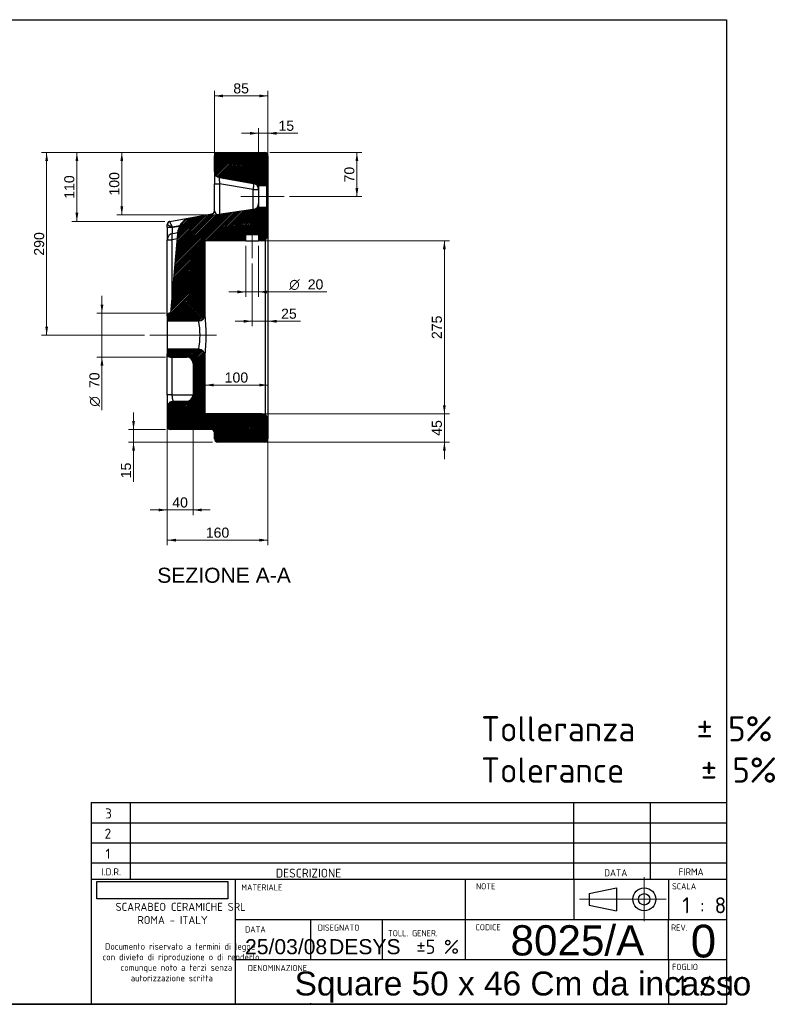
# Model space of a CAD drawing. Header units: millimetres. Extents: x 87 to 2348, y 58 to 1623.
# Tile 2 of 2: x 1152 to 2348, y 58 to 1623. Entities that reach past the tile are written whole.
import ezdxf
from ezdxf.enums import TextEntityAlignment as Align
from ezdxf.lldxf.tags import DXFTag

# ---------------------------------------------------------------- set-up
doc = ezdxf.new("R2010")
doc.units = ezdxf.units.MM
for name, color, linetype in [('1', 7, 'Continuous'), ('Default', 7, 'Continuous'), ('Predefinito', 7, 'Continuous'), ('SQUARE_50-A', 7, 'Continuous')]:
    doc.layers.add(name, color=color, linetype=linetype)
doc.styles.add('SEACAD_arial_ttf', font='arial.ttf')
doc.styles.add('SEACAD_seiso_ttf', font='seiso.ttf')
doc.styles.add('SEACAD_seiso_ttfB', font='seiso.ttf')
doc.styles.add('SEACAD_seiso_ttfBI', font='seiso.ttf')
doc.styles.add('SEACAD_semeca1_ttf', font='semeca1.ttf')
tags = doc.linetypes.add('CENTER2', pattern=[28.575, 19.05, -3.175, 3.175, -3.175]).pattern_tags.tags
tags[10:11] = [DXFTag(74, 4), DXFTag(75, 0), DXFTag(340, '0'), DXFTag(46, 0.0), DXFTag(50, 0.0), DXFTag(44, 0.0), DXFTag(45, 0.0)]
tags[8:9] = [DXFTag(74, 4), DXFTag(75, 0), DXFTag(340, '0'), DXFTag(46, 0.0), DXFTag(50, 0.0), DXFTag(44, 0.0), DXFTag(45, 0.0)]
tags[6:7] = [DXFTag(74, 4), DXFTag(75, 0), DXFTag(340, '0'), DXFTag(46, 0.0), DXFTag(50, 0.0), DXFTag(44, 0.0), DXFTag(45, 0.0)]
tags[4:5] = [DXFTag(74, 4), DXFTag(75, 0), DXFTag(340, '0'), DXFTag(46, 0.0), DXFTag(50, 0.0), DXFTag(44, 0.0), DXFTag(45, 0.0)]
picture_1 = doc.add_image_def('image1.jpg', size_in_pixel=(300, 40))

# ---------------------------------------------------------------- blocks, each defined once
blk = doc.blocks.new('SEANNOT_GROUP1')
at = {"layer": 'Default', "color": 136, "linetype": 'CENTER2', "lineweight": 9}
blk.add_line((1503.3, 1341.6), (1572.3, 1341.6), dxfattribs=at)
blk = doc.blocks.new('SEANNOT_GROUP2')
at = {"layer": 'Default', "color": 136, "linetype": 'CENTER2', "lineweight": 9}
blk.add_line((1521.3, 1309.6), (1521.3, 1243.6), dxfattribs=at)
blk = doc.blocks.new('SEANNOT_GROUP3')
at = {"layer": 'Default', "color": 136, "linetype": 'CENTER2', "lineweight": 9}
blk.add_line((1464.3, 1121.6), (1358.3, 1121.6), dxfattribs=at)
blk = doc.blocks.new('GDimGGroup8')
at = {"layer": 'Default', "linetype": 'Continuous', "lineweight": 9}
for points in [[(1689.9, 1398), (1687.6, 1411.6), (1685.4, 1398)], [(1689.9, 1355.2), (1685.4, 1355.2), (1687.6, 1341.6)]]:
    blk.add_hatch(color=136, dxfattribs=at).paths.add_polyline_path(points)
at = {"layer": 'Default', "color": 136, "linetype": 'Continuous', "lineweight": 9}
for p, q in [((1549.3, 1411.6), (1695.6, 1411.6)), ((1687.6, 1411.6), (1687.6, 1341.6)), ((1580.3, 1341.6), (1695.6, 1341.6))]:
    blk.add_line(p, q, dxfattribs=at)
at = {"layer": 'Default', "color": 136, "linetype": 'Continuous', "lineweight": 9, "style": 'SEACAD_arial_ttf'}
blk.add_text('70', height=16, rotation=90, dxfattribs=at).set_placement((1667.6, 1364.1), align=Align.TOP_LEFT)
blk = doc.blocks.new('GDimGGroup9')
at = {"layer": 'Default', "linetype": 'Continuous', "lineweight": 9}
for points in [[(1192.3, 1398), (1196.8, 1398), (1194.5, 1411.6)], [(1192.3, 1135.2), (1194.5, 1121.6), (1196.8, 1135.2)]]:
    blk.add_hatch(color=136, dxfattribs=at).paths.add_polyline_path(points)
at = {"layer": 'Default', "color": 136, "linetype": 'Continuous', "lineweight": 9}
for p, q in [((1495.8, 1411.6), (1186.5, 1411.6)), ((1194.5, 1411.6), (1194.5, 1121.6)), ((1350.3, 1121.6), (1186.5, 1121.6))]:
    blk.add_line(p, q, dxfattribs=at)
at = {"layer": 'Default', "color": 136, "linetype": 'Continuous', "lineweight": 9, "style": 'SEACAD_arial_ttf'}
blk.add_text('290', height=16, rotation=90, dxfattribs=at).set_placement((1174.5, 1247.8), align=Align.TOP_LEFT)
blk = doc.blocks.new('GDimGGroup10')
at = {"layer": 'Default', "linetype": 'Continuous', "lineweight": 9}
for points in [[(1240.3, 1398), (1244.8, 1398), (1242.5, 1411.6)], [(1240.3, 1315.9), (1242.5, 1302.3), (1244.8, 1315.9)]]:
    blk.add_hatch(color=136, dxfattribs=at).paths.add_polyline_path(points)
at = {"layer": 'Default', "color": 136, "linetype": 'Continuous', "lineweight": 9}
for p, q in [((1495.8, 1411.6), (1234.5, 1411.6)), ((1242.5, 1411.6), (1242.5, 1302.3)), ((1382.4, 1302.3), (1234.5, 1302.3))]:
    blk.add_line(p, q, dxfattribs=at)
at = {"layer": 'Default', "color": 136, "linetype": 'Continuous', "lineweight": 9, "style": 'SEACAD_arial_ttf'}
blk.add_text('110', height=16, rotation=90, dxfattribs=at).set_placement((1222.5, 1338.2), align=Align.TOP_LEFT)
blk = doc.blocks.new('GDimGGroup11')
at = {"layer": 'Default', "linetype": 'Continuous', "lineweight": 9}
for points in [[(1829, 1010.2), (1824.4, 1010.2), (1826.7, 996.6)], [(1829, 938), (1826.7, 951.6), (1824.4, 938)]]:
    blk.add_hatch(color=136, dxfattribs=at).paths.add_polyline_path(points)
at = {"layer": 'Default', "color": 136, "linetype": 'Continuous', "lineweight": 9}
for p, q in [((1826.7, 924.4), (1826.7, 1023.8)), ((1454.3, 996.6), (1834.7, 996.6)), ((1474.3, 951.6), (1834.7, 951.6))]:
    blk.add_line(p, q, dxfattribs=at)
at = {"layer": 'Default', "color": 136, "linetype": 'Continuous', "lineweight": 9, "style": 'SEACAD_arial_ttf'}
blk.add_text('45', height=16, rotation=90, dxfattribs=at).set_placement((1806.7, 961.6), align=Align.TOP_LEFT)
blk = doc.blocks.new('GDimGGroup12')
at = {"layer": 'Default', "linetype": 'Continuous', "lineweight": 9}
for points in [[(1829, 1258), (1826.7, 1271.6), (1824.4, 1258)], [(1829, 1010.2), (1824.4, 1010.2), (1826.7, 996.6)]]:
    blk.add_hatch(color=136, dxfattribs=at).paths.add_polyline_path(points)
at = {"layer": 'Default', "color": 136, "linetype": 'Continuous', "lineweight": 9}
for p, q in [((1519.3, 1271.6), (1834.7, 1271.6)), ((1826.7, 996.6), (1826.7, 1271.6)), ((1454.3, 996.6), (1834.7, 996.6))]:
    blk.add_line(p, q, dxfattribs=at)
at = {"layer": 'Default', "color": 136, "linetype": 'Continuous', "lineweight": 9, "style": 'SEACAD_arial_ttf'}
blk.add_text('275', height=16, rotation=90, dxfattribs=at).set_placement((1806.7, 1115.3), align=Align.TOP_LEFT)
blk = doc.blocks.new('GDimGGroup13')
at = {"layer": 'Default', "linetype": 'Continuous', "lineweight": 9}
for points in [[(1497.7, 1187.9), (1511.3, 1190.2), (1497.7, 1192.5)], [(1544.9, 1187.9), (1544.9, 1192.5), (1531.3, 1190.2)]]:
    blk.add_hatch(color=136, dxfattribs=at).paths.add_polyline_path(points)
at = {"layer": 'Default', "color": 136, "linetype": 'Continuous', "lineweight": 9}
for p, q in [((1511.3, 1263.6), (1511.3, 1182.2)), ((1531.3, 1263.6), (1531.3, 1182.2)), ((1484.1, 1190.2), (1640.1, 1190.2))]:
    blk.add_line(p, q, dxfattribs=at)
for s, style, p in [('O', 'SEACAD_semeca1_ttf', (1580.1, 1210.2)), ('20', 'SEACAD_arial_ttf', (1609.5, 1210.2))]:
    blk.add_text(s, height=16, dxfattribs=dict(at, style=style)).set_placement(p, align=Align.TOP_LEFT)
blk = doc.blocks.new('GDimGGroup14')
at = {"layer": 'Default', "linetype": 'Continuous', "lineweight": 9}
for points in [[(1507.7, 1141.3), (1521.3, 1143.6), (1507.7, 1145.8)], [(1559.9, 1141.3), (1559.9, 1145.8), (1546.3, 1143.6)]]:
    blk.add_hatch(color=136, dxfattribs=at).paths.add_polyline_path(points)
at = {"layer": 'Default', "color": 136, "linetype": 'Continuous', "lineweight": 9}
for p, q in [((1521.3, 1235.6), (1521.3, 1135.6)), ((1494.1, 1143.6), (1597.8, 1143.6))]:
    blk.add_line(p, q, dxfattribs=at)
at = {"layer": 'Default', "color": 136, "linetype": 'Continuous', "lineweight": 9, "style": 'SEACAD_arial_ttf'}
blk.add_text('25', height=16, dxfattribs=at).set_placement((1567.2, 1163.6), align=Align.TOP_LEFT)
blk = doc.blocks.new('GDimGGroup15')
at = {"layer": 'Default', "linetype": 'Continuous', "lineweight": 9}
for points in [[(1459.9, 1039.9), (1459.9, 1044.4), (1446.3, 1042.2)], [(1532.7, 1039.9), (1546.3, 1042.2), (1532.7, 1044.4)]]:
    blk.add_hatch(color=136, dxfattribs=at).paths.add_polyline_path(points)
at = {"layer": 'Default', "color": 136, "linetype": 'Continuous', "lineweight": 9}
blk.add_line((1446.3, 1042.2), (1546.3, 1042.2), dxfattribs=at)
at = {"layer": 'Default', "color": 136, "linetype": 'Continuous', "lineweight": 9, "style": 'SEACAD_arial_ttf'}
blk.add_text('100', height=16, dxfattribs=at).set_placement((1477.5, 1062.2), align=Align.TOP_LEFT)
blk = doc.blocks.new('GDimGGroup16')
at = {"layer": 'Default', "linetype": 'Continuous', "lineweight": 9}
for points in [[(1280.1, 1170.2), (1282.4, 1156.6), (1284.7, 1170.2)], [(1280.1, 1073), (1284.7, 1073), (1282.4, 1086.6)]]:
    blk.add_hatch(color=136, dxfattribs=at).paths.add_polyline_path(points)
at = {"layer": 'Default', "color": 136, "linetype": 'Continuous', "lineweight": 9}
for p, q in [((1282.4, 1183.8), (1282.4, 1002.3)), ((1383.3, 1156.6), (1274.4, 1156.6)), ((1383.3, 1086.6), (1274.4, 1086.6))]:
    blk.add_line(p, q, dxfattribs=at)
for s, style, p in [('70', 'SEACAD_arial_ttf', (1262.4, 1037.4)), ('O', 'SEACAD_semeca1_ttf', (1262.4, 1007.9))]:
    blk.add_text(s, height=16, rotation=90, dxfattribs=dict(at, style=style)).set_placement(p, align=Align.TOP_LEFT)
blk = doc.blocks.new('GDimGGroup17')
at = {"layer": 'Default', "linetype": 'Continuous', "lineweight": 9}
for points in [[(1372.7, 841.5), (1386.3, 843.7), (1372.7, 846)], [(1440.9, 841.5), (1440.9, 846), (1427.3, 843.7)]]:
    blk.add_hatch(color=136, dxfattribs=at).paths.add_polyline_path(points)
at = {"layer": 'Default', "color": 136, "linetype": 'Continuous', "lineweight": 9}
for p, q in [((1386.3, 1018.6), (1386.3, 835.7)), ((1427.3, 1018.6), (1427.3, 835.7)), ((1359.1, 843.7), (1454.5, 843.7))]:
    blk.add_line(p, q, dxfattribs=at)
at = {"layer": 'Default', "color": 136, "linetype": 'Continuous', "lineweight": 9, "style": 'SEACAD_arial_ttf'}
blk.add_text('40', height=16, dxfattribs=at).set_placement((1394.2, 863.7), align=Align.TOP_LEFT)
blk = doc.blocks.new('GDimGGroup18')
at = {"layer": 'Default', "linetype": 'Continuous', "lineweight": 9}
for points in [[(1399.9, 793.5), (1399.9, 798), (1386.3, 795.7)], [(1532.7, 793.5), (1546.3, 795.7), (1532.7, 798)]]:
    blk.add_hatch(color=136, dxfattribs=at).paths.add_polyline_path(points)
at = {"layer": 'Default', "color": 136, "linetype": 'Continuous', "lineweight": 9}
for p, q in [((1386.3, 1018.6), (1386.3, 787.7)), ((1546.3, 963.6), (1546.3, 787.7)), ((1386.3, 795.7), (1546.3, 795.7))]:
    blk.add_line(p, q, dxfattribs=at)
at = {"layer": 'Default', "color": 136, "linetype": 'Continuous', "lineweight": 9, "style": 'SEACAD_arial_ttf'}
blk.add_text('160', height=16, dxfattribs=at).set_placement((1447.5, 815.7), align=Align.TOP_LEFT)
blk = doc.blocks.new('GDimGGroup19')
at = {"layer": 'Default', "linetype": 'Continuous', "lineweight": 9}
for points in [[(1474.9, 1503.9), (1461.3, 1501.6), (1474.9, 1499.4)], [(1532.7, 1503.9), (1532.7, 1499.4), (1546.3, 1501.6)]]:
    blk.add_hatch(color=136, dxfattribs=at).paths.add_polyline_path(points)
at = {"layer": 'Default', "color": 136, "linetype": 'Continuous', "lineweight": 9}
for p, q in [((1461.3, 1402.2), (1461.3, 1509.6)), ((1546.3, 1414.6), (1546.3, 1509.6)), ((1461.3, 1501.6), (1546.3, 1501.6))]:
    blk.add_line(p, q, dxfattribs=at)
at = {"layer": 'Default', "color": 136, "linetype": 'Continuous', "lineweight": 9, "style": 'SEACAD_arial_ttf'}
blk.add_text('85', height=16, dxfattribs=at).set_placement((1491.2, 1521.6), align=Align.TOP_LEFT)
blk = doc.blocks.new('GDimGGroup20')
at = {"layer": 'Default', "linetype": 'Continuous', "lineweight": 9}
for points in [[(1517.7, 1444.5), (1517.7, 1440), (1531.3, 1442.2)], [(1559.9, 1444.5), (1546.3, 1442.2), (1559.9, 1440)]]:
    blk.add_hatch(color=136, dxfattribs=at).paths.add_polyline_path(points)
at = {"layer": 'Default', "color": 136, "linetype": 'Continuous', "lineweight": 9}
for p, q in [((1593.7, 1442.2), (1504.1, 1442.2)), ((1531.3, 1360.7), (1531.3, 1450.2)), ((1546.3, 1391.9), (1546.3, 1450.2))]:
    blk.add_line(p, q, dxfattribs=at)
at = {"layer": 'Default', "color": 136, "linetype": 'Continuous', "lineweight": 9, "style": 'SEACAD_arial_ttf'}
blk.add_text('15', height=16, dxfattribs=at).set_placement((1563, 1462.2), align=Align.TOP_LEFT)
blk = doc.blocks.new('GDimGGroup21')
at = {"layer": 'Default', "linetype": 'Continuous', "lineweight": 9}
for points in [[(1330.4, 985.2), (1332.6, 971.6), (1334.9, 985.2)], [(1330.4, 938), (1334.9, 938), (1332.6, 951.6)]]:
    blk.add_hatch(color=136, dxfattribs=at).paths.add_polyline_path(points)
at = {"layer": 'Default', "color": 136, "linetype": 'Continuous', "lineweight": 9}
for p, q in [((1332.6, 998.8), (1332.6, 888.5)), ((1383.3, 971.6), (1324.6, 971.6)), ((1458.3, 951.6), (1324.6, 951.6))]:
    blk.add_line(p, q, dxfattribs=at)
at = {"layer": 'Default', "color": 136, "linetype": 'Continuous', "lineweight": 9, "style": 'SEACAD_arial_ttf'}
blk.add_text('15', height=16, rotation=90, dxfattribs=at).set_placement((1312.6, 894.1), align=Align.TOP_LEFT)
blk = doc.blocks.new('GDimGGroup25')
at = {"layer": 'Default', "linetype": 'Continuous', "lineweight": 9}
for points in [[(1311.7, 1398), (1316.2, 1398), (1314, 1411.6)], [(1311.7, 1326.2), (1314, 1312.6), (1316.2, 1326.2)]]:
    blk.add_hatch(color=136, dxfattribs=at).paths.add_polyline_path(points)
at = {"layer": 'Default', "color": 136, "linetype": 'Continuous', "lineweight": 9}
for p, q in [((1458.3, 1411.6), (1306, 1411.6)), ((1314, 1411.6), (1314, 1312.6)), ((1456.9, 1312.6), (1306, 1312.6))]:
    blk.add_line(p, q, dxfattribs=at)
at = {"layer": 'Default', "color": 136, "linetype": 'Continuous', "lineweight": 9, "style": 'SEACAD_arial_ttf'}
blk.add_text('100', height=16, rotation=90, dxfattribs=at).set_placement((1294, 1343.3), align=Align.TOP_LEFT)
blk = doc.blocks.new('SEANNOT_GROUP5')
at = {"layer": 'Default', "color": 7, "linetype": 'Continuous', "lineweight": 0, "style": 'SEACAD_arial_ttf'}
blk.add_text('25/03/08', height=24, dxfattribs=at).set_placement((1509.9, 161.8), align=Align.TOP_LEFT)
blk = doc.blocks.new('SEANNOT_GROUP6')
at = {"layer": 'Default', "color": 7, "linetype": 'Continuous', "lineweight": 0, "style": 'SEACAD_seiso_ttfB'}
blk.add_text('1 / 1', height=32, dxfattribs=at).set_placement((2196.2, 103.7), align=Align.TOP_LEFT)
blk = doc.blocks.new('SEANNOT_GROUP7')
at = {"layer": 'Predefinito', "color": 136, "linetype": 'CENTER2', "lineweight": 9}
for p, q in [((2144.4, 260.1), (2144.4, 190.1)), ((2179.4, 225.1), (2109.4, 225.1))]:
    blk.add_line(p, q, dxfattribs=at)
blk = doc.blocks.new('SEANNOT_GROUP8')
at = {"layer": 'Predefinito', "color": 136, "linetype": 'CENTER2', "lineweight": 9}
blk.add_line((2116.7, 225.1), (2041.4, 225.1), dxfattribs=at)
blk = doc.blocks.new('SEANNOT_GROUP9')
at = {"layer": 'Predefinito', "color": 7, "linetype": 'Continuous', "lineweight": 0, "style": 'SEACAD_arial_ttf'}
blk.add_text('Square 50 x 46 Cm da incasso', height=38, dxfattribs=at).set_placement((1588.7, 110.3), align=Align.TOP_LEFT)
blk = doc.blocks.new('SEANNOT_GROUP11')
at = {"layer": 'Predefinito', "color": 7, "linetype": 'Continuous', "lineweight": 0, "style": 'SEACAD_arial_ttf'}
blk.add_text('DESYS', height=24, dxfattribs=at).set_placement((1643.4, 161.8), align=Align.TOP_LEFT)
blk = doc.blocks.new('SEANNOT_GROUP13')
at = {"layer": 'Predefinito', "color": 7, "linetype": 'Continuous', "lineweight": 0, "style": 'SEACAD_arial_ttf'}
blk.add_text('8025/A', height=48, dxfattribs=at).set_placement((1931.9, 183.9), align=Align.TOP_LEFT)
blk = doc.blocks.new('SEANNOT_GROUP14')
at = {"layer": 'Predefinito', "color": 7, "linetype": 'Continuous', "lineweight": 0, "style": 'SEACAD_arial_ttf'}
blk.add_text('0', height=52, dxfattribs=at).set_placement((2218.3, 184.7), align=Align.TOP_LEFT)

msp = doc.modelspace()

# ---------------------------------------------------------------- hatches: boundary and pattern name
at = {"layer": 'SQUARE_50-A', "linetype": 'Continuous'}
h = msp.add_hatch(dxfattribs=at)
h.set_pattern_fill('ANSI31', scale=0.551181, angle=9.362e-06, style=0, pattern_type=2)
edge = h.paths.add_edge_path()
edge.add_arc((1541.3, 1406.6), 5, 0, 90)
edge.add_line((1541.3, 1411.6), (1466.3, 1411.6))
edge.add_arc((1466.3, 1406.6), 5, 90, 180)
edge.add_line((1461.3, 1406.6), (1461.3, 1381.8))
edge.add_arc((1471.3, 1381.8), 10, 180, 260)
edge.add_line((1469.5, 1371.9), (1525.8, 1362))
edge.add_arc((1524.1, 1352.2), 10, 44.0644, 80, ccw=False)
edge.add_line((1531.3, 1359.1), (1544.3, 1359.1))
edge.add_arc((1544.3, 1361.1), 2, 270, 360)
edge.add_line((1546.3, 1361.1), (1546.3, 1406.6))
h = msp.add_hatch(dxfattribs=at)
h.set_pattern_fill('ANSI31', scale=0.551181, angle=9.362e-06, style=0, pattern_type=2)
edge = h.paths.add_edge_path()
edge.add_line((1391.8, 1156.6), (1391.3, 1156.6))
edge.add_arc((1391.3, 1151.6), 5, 90, 180)
edge.add_line((1386.3, 1151.6), (1386.3, 1144.1))
edge.add_line((1386.3, 1144.1), (1436.3, 1144.1))
edge.add_arc((1436.3, 1154.1), 10, 270, 360)
edge.add_line((1446.3, 1154.1), (1446.3, 1271.6))
edge.add_line((1446.3, 1271.6), (1511.3, 1271.6))
edge.add_line((1511.3, 1271.6), (1511.3, 1281.6))
edge.add_line((1511.3, 1281.6), (1531.3, 1281.6))
edge.add_line((1531.3, 1281.6), (1531.3, 1271.6))
edge.add_line((1531.3, 1271.6), (1536.3, 1271.6))
edge.add_arc((1536.3, 1281.6), 10, 270, 360)
edge.add_line((1546.3, 1281.6), (1546.3, 1322.1))
edge.add_arc((1544.3, 1322.1), 2, 0, 90)
edge.add_line((1544.3, 1324.1), (1531.3, 1324.1))
edge.add_arc((1524.4, 1331.4), 10, 278.3048, 313.1891, ccw=False)
edge.add_line((1525.9, 1321.5), (1420.8, 1306.2))
edge.add_arc((1423.7, 1286.4), 20, 98.3048, 174.7879)
edge.add_line((1403.8, 1288.2), (1391.8, 1156.6))
h = msp.add_hatch(dxfattribs=at)
h.set_pattern_fill('ANSI31', scale=0.551181, angle=9.362e-06, style=0, pattern_type=2)
edge = h.paths.add_edge_path()
edge.add_line((1391.3, 971.6), (1456.3, 971.6))
edge.add_arc((1456.3, 966.6), 5, 0, 90, ccw=False)
edge.add_line((1461.3, 966.6), (1461.3, 956.6))
edge.add_arc((1466.3, 956.6), 5, 180, 270)
edge.add_line((1466.3, 951.6), (1541.3, 951.6))
edge.add_arc((1541.3, 956.6), 5, 270, 360)
edge.add_line((1546.3, 956.6), (1546.3, 986.6))
edge.add_arc((1536.3, 986.6), 10, 0, 90)
edge.add_line((1536.3, 996.6), (1446.3, 996.6))
edge.add_line((1446.3, 996.6), (1446.3, 1089.1))
edge.add_arc((1436.3, 1089.1), 10, 0, 90)
edge.add_line((1436.3, 1099.1), (1386.3, 1099.1))
edge.add_line((1386.3, 1099.1), (1386.3, 1091.6))
edge.add_arc((1391.3, 1091.6), 5, 180, 270)
edge.add_line((1391.3, 1086.6), (1417.3, 1086.6))
edge.add_arc((1417.3, 1076.6), 10, 0, 90, ccw=False)
edge.add_line((1427.3, 1076.6), (1427.3, 1026.6))
edge.add_arc((1417.3, 1026.6), 10, 270, 360, ccw=False)
edge.add_line((1417.3, 1016.6), (1396.3, 1016.6))
edge.add_arc((1396.3, 1006.6), 10, 90, 180)
edge.add_line((1386.3, 1006.6), (1386.3, 976.6))
edge.add_arc((1391.3, 976.6), 5, 180, 270)

# ---------------------------------------------------------------- linework, layer by layer
at = {"layer": '1', "color": 7, "linetype": 'Continuous'}
for p, q in [((86.9, 1622.8), (2274.9, 1622.8)), ((2274.9, 1622.8), (2274.9, 58.3)), ((1265, 378.8), (2274.9, 378.8)), ((2032.7, 257.2), (2032.7, 378.8)), ((2154.3, 257.2), (2154.3, 378.8)), ((1265, 346.8), (2274.9, 346.8)), ((1265, 314.8), (2274.9, 314.8)), ((1265, 282.8), (2274.9, 282.8)), ((1265, 257.2), (2274.9, 257.2)), ((2032.7, 257.2), (2032.7, 193.2)), ((2183.1, 257.2), (2183.1, 193.2)), ((2056.8, 234.2), (2100.3, 243.3)), ((2100.3, 243.3), (2100.3, 206.9)), ((2056.8, 234.2), (2056.8, 216)), ((2056.8, 216), (2100.3, 206.9)), ((1494.2, 193.2), (2274.9, 193.2)), ((2183.1, 129.2), (2183.1, 193.2)), ((1494.2, 129.2), (2274.9, 129.2)), ((2183.1, 129.2), (2183.1, 59.8)), ((2274.9, 58.3), (86.9, 58.3)), ((710.3, 58.5), (2274.9, 58.5))]:
    msp.add_line(p, q, dxfattribs=at)
for radius in [18.2, 9.12]:
    msp.add_circle((2144.4, 225.1), radius, dxfattribs=at)
at = {"layer": 'Predefinito', "color": 7, "linetype": 'Continuous'}
for p, q in [((1265, 378.8), (1265, 59.6)), ((1327.5, 378.8), (1327.5, 257.2)), ((1494.2, 257.2), (1494.2, 59.6)), ((1859.5, 257.2), (1859.5, 129.2)), ((1613.7, 193.2), (1613.7, 129.2)), ((1727.7, 193.2), (1727.7, 129.2)), ((1613.7, 59.8), (1613.7, 59.6))]:
    msp.add_line(p, q, dxfattribs=at)
at = {"layer": 'SQUARE_50-A', "color": 7, "linetype": 'Continuous'}
for p, q in [((1466.3, 1411.6), (1541.3, 1411.6)), ((1461.3, 1381.8), (1461.3, 1406.6)), ((1546.3, 1406.6), (1546.3, 1361.1)), ((1461.3, 1381.8), (1461.3, 1362.1)), ((1461.3, 1318.9), (1461.3, 1362.1)), ((1461.3, 1362.1), (1469.5, 1362.1)), ((1469.5, 1371.9), (1525.8, 1362)), ((1469.5, 1362.1), (1469.5, 1313.3)), ((1523, 1352.7), (1469.5, 1362.1)), ((1523, 1321.1), (1523, 1352.7)), ((1523, 1352.7), (1531.3, 1352.7)), ((1531.3, 1359.1), (1531.3, 1352.7)), ((1531.3, 1359.1), (1544.3, 1359.1)), ((1531.3, 1352.7), (1531.3, 1330.9)), ((1544.3, 1324.1), (1544.3, 1359.1)), ((1546.3, 1361.1), (1546.3, 1322.1)), ((1531.3, 1330.9), (1531.3, 1324.1)), ((1525.9, 1321.5), (1420.8, 1306.2)), ((1461.3, 1319), (1461.3, 1318.9)), ((1544.3, 1324.1), (1531.3, 1324.1)), ((1546.3, 1322.1), (1546.3, 1281.6)), ((1390.4, 1302.3), (1457.1, 1314.1)), ((1386.3, 1297.4), (1386.3, 1297.4)), ((1386.3, 1292.9), (1386.3, 1297.4)), ((1386.3, 1292.9), (1386.3, 1273.2)), ((1386.3, 1292.9), (1394.5, 1292.9)), ((1391.8, 1156.6), (1403.8, 1288.2)), ((1405.8, 1295.2), (1394.5, 1293.2)), ((1394.5, 1292.9), (1405.6, 1294.9)), ((1394.5, 1293.2), (1394.5, 1292.9)), ((1394.5, 1283.1), (1403.5, 1284.6)), ((1386.3, 1151.6), (1386.3, 1273.2)), ((1386.3, 1273.2), (1393.7, 1273.2)), ((1402.6, 1274.8), (1393.7, 1273.2)), ((1393.7, 1273.2), (1393.7, 1177.7)), ((1446.3, 1154.1), (1446.3, 1271.6)), ((1511.3, 1271.6), (1446.3, 1271.6)), ((1511.3, 1271.6), (1511.3, 1281.6)), ((1511.3, 1281.6), (1531.3, 1281.6)), ((1511.3, 1271.6), (1531.3, 1271.6)), ((1531.3, 1281.6), (1531.3, 1271.6)), ((1536.3, 1271.6), (1531.3, 1271.6)), ((1542.5, 994.4), (1542.5, 1273.8)), ((1546.3, 1281.6), (1546.3, 986.6)), ((1386.3, 1151.6), (1386.3, 1144.1)), ((1386.3, 1144.1), (1386.3, 1099.1)), ((1386.3, 1144.1), (1436.3, 1144.1)), ((1391.8, 1156.6), (1391.3, 1156.6)), ((1386.3, 1099.1), (1386.3, 1091.6)), ((1436.3, 1099.1), (1386.3, 1099.1)), ((1386.3, 1026.6), (1386.3, 1091.6)), ((1391.3, 1086.6), (1417.3, 1086.6)), ((1393.7, 1086.6), (1393.7, 1026.6)), ((1446.3, 996.6), (1446.3, 1089.1)), ((1427.3, 1076.6), (1427.3, 1026.6)), ((1386.3, 1026.6), (1386.3, 1006.6)), ((1393.7, 1026.6), (1386.3, 1026.6)), ((1393.7, 1026.6), (1427.3, 1026.6)), ((1386.3, 1006.6), (1386.3, 976.6)), ((1396.3, 1016.6), (1417.3, 1016.6)), ((1536.3, 996.6), (1446.3, 996.6)), ((1546.3, 986.6), (1546.3, 956.6)), ((1456.3, 971.6), (1391.3, 971.6)), ((1461.3, 956.6), (1461.3, 966.6)), ((1541.3, 951.6), (1466.3, 951.6))]:
    msp.add_line(p, q, dxfattribs=at)
for centre, radius, start, end in [((1466.3, 1406.6), 5, 90, 180), ((1541.3, 1406.6), 5, 0, 90), ((1471.3, 1381.8), 10, 180, 260), ((1521.3, 1352.7), 10, 0, 80), ((1524.1, 1352.2), 10, 44.0644, 80), ((1544.3, 1361.1), 2, 270, 360), ((1521.3, 1330.9), 10, 278.3048, 360), ((1456.3, 1319), 5, 280, 360), ((1524.4, 1331.4), 10, 278.3048, 313.1891), ((1544.3, 1322.1), 2, 0, 90), ((1391.3, 1297.4), 5, 100, 180), ((1423.7, 1286.4), 20, 98.3048, 174.7879), ((1396.3, 1273.2), 10, 100, 180), ((1536.3, 1281.6), 10, 270, 360), ((1391.3, 1151.6), 5, 90, 180), ((1436.3, 1154.1), 10, 270, 360), ((1308.2, 1121.6), 130.1, 350.0375, 9.9627), ((1167.7, 1121.6), 280.5, 353.3464, 6.6543), ((1308.2, 1121.6), 130.1, 350.0373, 350.0375), ((1436.3, 1089.1), 10, 0, 90), ((1391.3, 1091.6), 5, 180, 270), ((1417.3, 1076.6), 10, 0, 90), ((1167.7, 1121.6), 280.5, 353.3457, 353.3464), ((1417.3, 1026.6), 10, 270, 360), ((1396.3, 1006.6), 10, 90, 180), ((1536.3, 986.6), 10, 0, 90), ((1391.3, 976.6), 5, 180, 270), ((1456.3, 966.6), 5, 0, 90), ((1466.3, 956.6), 5, 180, 270), ((1541.3, 956.6), 5, 270, 360)]:
    msp.add_arc(centre, radius, start, end, dxfattribs=at)
for points, weights in [([(1469.5, 1371.9), (1467.9, 1372.2), (1469.5, 1362.1)], [1, 0.717688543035, 1]), ([(1523, 1352.7), (1524.6, 1362.2), (1523, 1362.5)], [1, 0.717688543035, 1]), ([(1457.2, 1314), (1461.3, 1314.8), (1461.3, 1318.9)], [1, 0.773331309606, 1]), ([(1461.3, 1318.9), (1461.3, 1317.8), (1464.9, 1312.6)], [1, 0.903566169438, 1]), ([(1390.3, 1302.2), (1386.3, 1301.4), (1386.3, 1297.4)], [1, 0.773331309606, 1]), ([(1390.3, 1302.2), (1389.7, 1300.9), (1394.5, 1293.2)], [1, 0.766044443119, 1]), ([(1390.4, 1302.3), (1390.3, 1302.3), (1390.3, 1302.2)], [1, 0.997395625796, 1]), ([(1457.2, 1314), (1457.2, 1314.1), (1457.1, 1314.1)], [1, 0.997395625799, 1]), ([(1457.2, 1314), (1457.5, 1313.6), (1460.1, 1311.9)], [1, 0.954506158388, 1]), ([(1386.3, 1297.4), (1386.3, 1296.7), (1394.5, 1293.2)], [1, 0.76604444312, 1]), ([(1394.5, 1283.1), (1392.2, 1282.7), (1393.7, 1273.2)], [1, 0.722450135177, 1]), ([(1394.5, 1292.9), (1392.9, 1282.8), (1394.5, 1283.1)], [1, 0.717688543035, 1]), ([(1393.7, 1026.6), (1393.7, 1016.6), (1396.3, 1016.6)], [1, 0.707106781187, 1])]:
    msp.add_rational_spline(points, weights, degree=2, dxfattribs=at)

# ---------------------------------------------------------------- block references
at = {"layer": 'Default'}
for name in ['GDimGGroup19', 'GDimGGroup20', 'GDimGGroup9', 'GDimGGroup10', 'GDimGGroup25', 'GDimGGroup8', 'SEANNOT_GROUP1', 'SEANNOT_GROUP2', 'GDimGGroup12', 'GDimGGroup13', 'GDimGGroup14', 'GDimGGroup16', 'SEANNOT_GROUP3', 'GDimGGroup15', 'GDimGGroup17', 'GDimGGroup18', 'GDimGGroup11', 'GDimGGroup21', 'SEANNOT_GROUP5', 'SEANNOT_GROUP6']:
    msp.add_blockref(name, (0, 0), dxfattribs=at)
at = {"layer": 'Predefinito'}
for name in ['SEANNOT_GROUP7', 'SEANNOT_GROUP8', 'SEANNOT_GROUP13', 'SEANNOT_GROUP14', 'SEANNOT_GROUP11', 'SEANNOT_GROUP9']:
    msp.add_blockref(name, (0, 0), dxfattribs=at)

# ---------------------------------------------------------------- texts
at = {"color": 7, "linetype": 'Continuous', "style": 'SEACAD_arial_ttf'}
msp.add_text('SEZIONE A-A', height=24, dxfattribs=at).set_placement((1370.3, 752), align=Align.TOP_LEFT)
at = {"layer": '1', "color": 7, "linetype": 'Continuous', "style": 'SEACAD_seiso_ttf'}
for s, height, p in [('NOTE', 9.79, (1877, 250.6)), ('SCALA', 9.79, (2188.6, 250.6)), ('MATERIALE', 9.79, (1503.8, 248.9)), ('1 : 8', 25.6, (2205, 228.4)), ('DATA', 9.79, (1509.9, 182.1)), ('DISEGNATO', 9.79, (1625.5, 185)), ('TOLL. GENER.', 9.792, (1737.1, 176.1)), ('CODICE', 9.79, (1876.2, 185.6)), ('REV.', 9.79, (2187.2, 185.1)), ('±5 %', 22.4, (1782.3, 160.8)), ('DENOMINAZIONE', 9.767, (1514.3, 120.8)), ('FOGLIO', 9.79, (2188.6, 122.6))]:
    msp.add_text(s, height=height, dxfattribs=at).set_placement(p, align=Align.TOP_LEFT)
at = {"layer": 'Default', "color": 7, "linetype": 'Continuous', "style": 'SEACAD_seiso_ttf'}
for s, p in [('Tolleranza    ± 5%', (1885.1, 516)), ('Tolerance     ± 5%', (1885.1, 450.5))]:
    msp.add_text(s, height=40, dxfattribs=at).set_placement(p, align=Align.TOP_LEFT)
at = {"layer": 'Predefinito', "color": 7, "linetype": 'Continuous'}
for s, height, style, p in [('3', 16, 'SEACAD_seiso_ttf', (1287.4, 369.5)), ('2', 16, 'SEACAD_seiso_ttf', (1286.7, 337.5)), ('1', 16, 'SEACAD_seiso_ttf', (1288.3, 305.5)), ('I.D.R.', 11.2, 'SEACAD_seiso_ttf', (1281.7, 274.3)), ('DESCRIZIONE', 14, 'SEACAD_seiso_ttf', (1558.8, 273.7)), ('DATA', 11.2, 'SEACAD_seiso_ttf', (2080.7, 272.9)), ('FIRMA', 11.2, 'SEACAD_seiso_ttf', (2198.8, 274.3)), ('SCARABEO CERAMICHE SRL', 12.8, 'SEACAD_seiso_ttfBI', (1304.1, 219.5)), ('ROMA - ITALY', 12.8, 'SEACAD_seiso_ttfBI', (1338.9, 198.5)), ('Documento riservato a termini di legge', 10.24, 'SEACAD_seiso_ttf', (1287.3, 155.3)), ('con divieto di riproduzione o di renderlo', 10.24, 'SEACAD_seiso_ttf', (1283.4, 138.5)), ('comunque noto a terzi senza ', 10.24, 'SEACAD_seiso_ttf', (1312.1, 121.8)), ('autorizzazione scritta', 10.24, 'SEACAD_seiso_ttf', (1328.2, 105))]:
    msp.add_text(s, height=height, dxfattribs=dict(at, style=style)).set_placement(p, align=Align.TOP_LEFT)

# ---------------------------------------------------------------- pictures from other files: only their frames are drawn
image = msp.add_image(picture_1, insert=(1274.3, 225.8), size_in_units=(208.2, 27.8))

doc.saveas('drawing.dxf')
